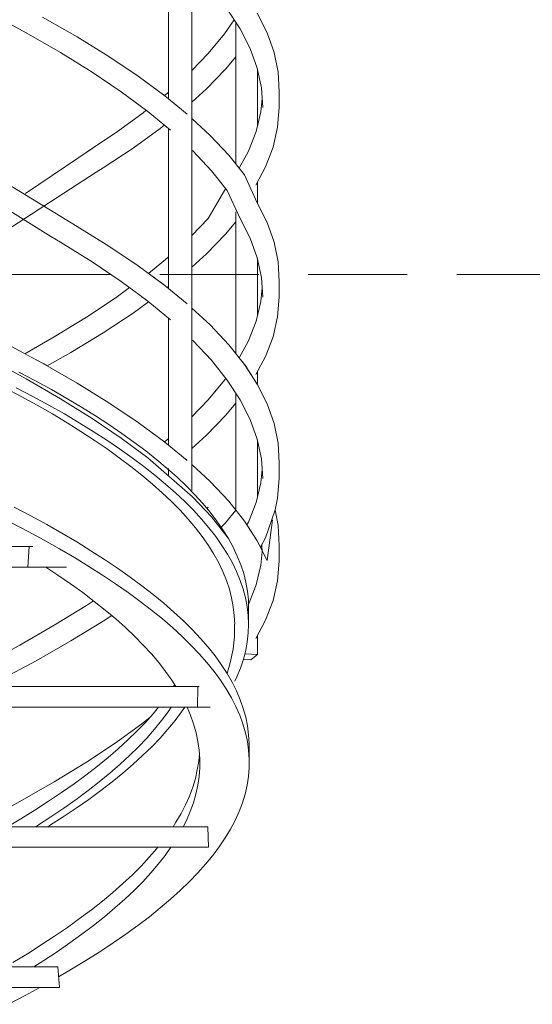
# Model space of a CAD drawing. Header units: millimetres. Extents: x 16408 to 141596, y -21057 to 26364.
# Tile 53 of 115: x 31747 to 32368, y 791 to 1985. Entities that reach past the tile are written whole.
import ezdxf

# ---------------------------------------------------------------- set-up
doc = ezdxf.new("R2010")
doc.units = ezdxf.units.MM
doc.header["$MEASUREMENT"] = 0
doc.linetypes.add('Przerywana gęsta', pattern=[180, 120, -60])
doc.linetypes.add('Wipeout_Contour', pattern=[1000, 0, -1000])
doc.layers.add('0_Nr_pióra__103', color=7, linetype='Continuous', lineweight=5)
doc.layers.add('inw_ściany zewnętrzne_Nr_pióra__61', color=7, linetype='Continuous', lineweight=13, true_color=0x6a6a6a)

msp = doc.modelspace()

# ---------------------------------------------------------------- linework, layer by layer
at = {"layer": '0_Nr_pióra__103', "color": 7, "linetype": 'Continuous', "lineweight": 5}
for p, q in [((31927.1, 1889.2), (31927.1, 2073.1)), ((32013.7, 1974.3), (31998.1, 1998.2)), ((31754.5, 1969.5), (31710.4, 1993.5)), ((31816, 1964.6), (31774.3, 1988.5)), ((31994.9, 1968.1), (32006.6, 1985.3)), ((32046.6, 1969.4), (32034.6, 1993.3)), ((32008.5, 1810.5), (32008.5, 1982.4)), ((32025.9, 1950.4), (32013.7, 1974.3)), ((31795.8, 1945.6), (31754.5, 1969.5)), ((31854.6, 1940.7), (31816, 1964.6)), ((31975.2, 1944.2), (31994.9, 1968.1)), ((32055.1, 1945.5), (32046.6, 1969.4)), ((32034.6, 1926.5), (32025.9, 1950.4)), ((31834.2, 1921.7), (31795.8, 1945.6)), ((31890.2, 1916.8), (31854.6, 1940.7)), ((31955.4, 1923.6), (31975.2, 1944.2)), ((31996.2, 1925.2), (32008.5, 1940.2)), ((32060, 1921.6), (32055.1, 1945.5)), ((31973.1, 1901.3), (31996.2, 1925.2)), ((32039.7, 1902.6), (32034.6, 1926.5)), ((32034.8, 1856.1), (32034.8, 1925.5)), ((31869.6, 1897.8), (31834.2, 1921.7)), ((31922.6, 1892.9), (31890.2, 1916.8)), ((32061.3, 1897.7), (32060, 1921.6)), ((31955.4, 1885.3), (31973.1, 1901.3)), ((32041.3, 1878.7), (32039.7, 1902.6)), ((31901.8, 1873.9), (31869.6, 1897.8)), ((31922, 1893.3), (31925.8, 1896.3)), ((31949.5, 1870.8), (31922.6, 1892.9)), ((31925.8, 1896.3), (31927.1, 1897.5)), ((32039, 1873.7), (32040.5, 1889.9)), ((32061.3, 1878.7), (32061.3, 1897.7)), ((31896.2, 1872.4), (31899.8, 1875.4)), ((32059.3, 1854.8), (32061.3, 1878.7)), ((31863.3, 1848.5), (31896.2, 1872.4)), ((31929.4, 1851.2), (31901.8, 1873.9)), ((31977.6, 1845), (31955.4, 1865.6)), ((32033.2, 1849.8), (32039, 1873.7)), ((31883.9, 1829.5), (31916.9, 1853.5)), ((31916.9, 1853.5), (31921.8, 1857.4)), ((32053.8, 1830.8), (32059.3, 1854.8)), ((31827.4, 1824.6), (31863.3, 1848.5)), ((32000, 1821.1), (31977.6, 1845)), ((32023.9, 1825.9), (32033.2, 1849.8)), ((31753.5, 1774.4), (31834.3, 1829.2)), ((31847.8, 1805.6), (31883.9, 1829.5)), ((32044.7, 1806.9), (32053.8, 1830.8)), ((31816, 1734.6), (31682.5, 1816.4)), ((31956.6, 1826.1), (31955.4, 1827.2)), ((31979.1, 1802.2), (31956.6, 1826.1)), ((32019, 1797.2), (32000, 1821.1)), ((32012.8, 1805.1), (32023.9, 1825.9)), ((31839.4, 1800.5), (31847.8, 1805.6)), ((32032.9, 1784.8), (32044.7, 1806.9)), ((31784.4, 1722.3), (31663.5, 1797.4)), ((31721.4, 1723.9), (31839.4, 1800.5)), ((31998.1, 1778.2), (31979.1, 1802.2)), ((32034.6, 1763.3), (32019, 1797.2)), ((31994.9, 1778.1), (31996.4, 1780.4)), ((32034.8, 1763), (32034.8, 1788.2)), ((31975.2, 1744.2), (31994.9, 1778.1)), ((32013.7, 1744.3), (31998.1, 1778.2)), ((32046.6, 1739.4), (32034.6, 1763.3)), ((31765.6, 1547.2), (31745.5, 1557.9)), ((31795.8, 1525.6), (31754.5, 1549.5)), ((31785.1, 1536.6), (31765.6, 1547.2)), ((31854.6, 1520.7), (31816, 1544.6)), ((31975.2, 1524.2), (31994.9, 1548.1)), ((31994.9, 1548.1), (31996.4, 1550.4)), ((32013.7, 1524.3), (31998.1, 1548.2)), ((32046.6, 1519.4), (32034.6, 1543.3)), ((31748.4, 1528.3), (31728.4, 1538.9)), ((31762.4, 1528.3), (31742.2, 1538.9)), ((31803.8, 1526), (31785.1, 1536.6)), ((32008.5, 1390.5), (32008.5, 1532.4)), ((31767.7, 1517.7), (31748.4, 1528.3)), ((31782, 1517.7), (31762.4, 1528.3)), ((31786.3, 1507.1), (31767.7, 1517.7)), ((31800.8, 1507.1), (31782, 1517.7)), ((31834.2, 1501.7), (31795.8, 1525.6)), ((31821.5, 1515.4), (31803.8, 1526)), ((31890.2, 1496.8), (31854.6, 1520.7)), ((31955.4, 1503.6), (31975.2, 1524.2)), ((31996.2, 1505.2), (32008.5, 1520.2)), ((32025.9, 1500.4), (32013.7, 1524.3)), ((32055.1, 1495.5), (32046.6, 1519.4)), ((31803.9, 1496.4), (31786.3, 1507.1)), ((31818.5, 1496.4), (31800.8, 1507.1)), ((31838.4, 1504.7), (31821.5, 1515.4)), ((31973.1, 1481.3), (31996.2, 1505.2)), ((31820.8, 1485.8), (31803.9, 1496.4)), ((31835.6, 1485.8), (31818.5, 1496.4)), ((31869.6, 1477.8), (31834.2, 1501.7)), ((31854.7, 1494.1), (31838.4, 1504.7)), ((31870.3, 1483.5), (31854.7, 1494.1)), ((31922.6, 1472.9), (31890.2, 1496.8)), ((32034.6, 1476.5), (32025.9, 1500.4)), ((32060, 1471.6), (32055.1, 1495.5)), ((31837, 1475.2), (31820.8, 1485.8)), ((31852, 1475.2), (31835.6, 1485.8)), ((31885.1, 1472.9), (31870.3, 1483.5)), ((31955.4, 1465.3), (31973.1, 1481.3)), ((31852.5, 1464.6), (31837, 1475.2)), ((31867.7, 1464.6), (31852, 1475.2)), ((31901.8, 1453.9), (31869.6, 1477.8)), ((31899.3, 1462.2), (31885.1, 1472.9)), ((31922, 1473.3), (31925.8, 1476.3)), ((31949.5, 1450.8), (31922.6, 1472.9)), ((31925.8, 1476.3), (31927.1, 1477.5)), ((32039.7, 1452.6), (32034.6, 1476.5)), ((32034.8, 1406.1), (32034.8, 1475.5)), ((32061.3, 1447.7), (32060, 1471.6)), ((31867.3, 1453.9), (31852.5, 1464.6)), ((31882.7, 1453.9), (31867.7, 1464.6)), ((31912.7, 1451.6), (31899.3, 1462.2)), ((31881.4, 1443.3), (31867.3, 1453.9)), ((31896.9, 1443.3), (31882.7, 1453.9)), ((31956.6, 1406.1), (31901.8, 1453.9)), ((31925.4, 1441), (31912.7, 1451.6)), ((31977.6, 1425), (31955.4, 1445.6)), ((32041.3, 1428.7), (32039.7, 1452.6)), ((32061.3, 1428.7), (32061.3, 1447.7)), ((31894.8, 1432.7), (31881.4, 1443.3)), ((31910.5, 1432.7), (31896.9, 1443.3)), ((31937.3, 1430.4), (31925.4, 1441)), ((31927.1, 1441), (31927.1, 1433.1)), ((32039, 1423.7), (32040.5, 1439.9)), ((31907.5, 1422.1), (31894.8, 1432.7)), ((31919.4, 1411.4), (31907.5, 1422.1)), ((31923.3, 1422.1), (31910.5, 1432.7)), ((31935.3, 1411.4), (31923.3, 1422.1)), ((31948.5, 1419.7), (31937.3, 1430.4)), ((32000, 1401.1), (31977.6, 1425)), ((32033.2, 1399.8), (32039, 1423.7)), ((32059.3, 1404.8), (32061.3, 1428.7)), ((31930.6, 1400.8), (31919.4, 1411.4)), ((31946.6, 1400.8), (31935.3, 1411.4)), ((31958.9, 1409.1), (31948.5, 1419.7)), ((31941, 1390.2), (31930.6, 1400.8)), ((31957.2, 1390.2), (31946.6, 1400.8)), ((31956.6, 1406.1), (31954.9, 1407.6)), ((31979.1, 1382.2), (31956.6, 1406.1)), ((31968.6, 1398.5), (31958.9, 1409.1)), ((31977.5, 1387.9), (31968.6, 1398.5)), ((32019, 1377.2), (32000, 1401.1)), ((32023.9, 1375.9), (32033.2, 1399.8)), ((32056.1, 1390.6), (32059.3, 1404.8)), ((31759.9, 1383.4), (31739.6, 1394)), ((31950.7, 1379.6), (31941, 1390.2)), ((31967, 1379.6), (31957.2, 1390.2)), ((31973.6, 1392.5), (31975.2, 1394.2)), ((31985.6, 1377.2), (31977.5, 1387.9)), ((31996.2, 1375.2), (32008.5, 1390.2)), ((32044.7, 1356.9), (32056.1, 1390.6)), ((32060, 1371.6), (32056.1, 1390.6)), ((31756.8, 1364.4), (31736.4, 1375.1)), ((31779.4, 1372.9), (31759.9, 1383.4)), ((31959.7, 1368.9), (31950.7, 1379.6)), ((31976, 1368.9), (31967, 1379.6)), ((31998.1, 1358.2), (31979.1, 1382.2)), ((31993, 1366.6), (31985.6, 1377.2)), ((31990.9, 1369.7), (31996.2, 1375.2)), ((32034.6, 1353.3), (32019, 1377.2)), ((32022.1, 1372.5), (32023.9, 1375.9)), ((32052.9, 1378.5), (32046.6, 1329.4)), ((31776.3, 1354), (31756.8, 1364.4)), ((31797.7, 1362.4), (31779.4, 1372.9)), ((31815.7, 1351.8), (31797.7, 1362.4)), ((31967.8, 1358.3), (31959.7, 1368.9)), ((31984.3, 1358.3), (31976, 1368.9)), ((31999.6, 1356), (31993, 1366.6)), ((32061.3, 1347.7), (32060, 1371.6)), ((31794.8, 1343.5), (31776.3, 1354)), ((31832.9, 1341.1), (31815.7, 1351.8)), ((31975.3, 1347.7), (31967.8, 1358.3)), ((31991.8, 1347.7), (31984.3, 1358.3)), ((31999.6, 1356), (31998.1, 1358.2)), ((32005.4, 1345.4), (31999.6, 1356)), ((32046.6, 1329.4), (32034.6, 1353.3)), ((32038.6, 1345.4), (32044.7, 1356.9)), ((31200.8, 1346.4), (31758, 1346.4)), ((31758, 1346.4), (31756.3, 1321.4)), ((31758, 1346.4), (31762.6, 1346.4)), ((31812.8, 1332.9), (31794.8, 1343.5)), ((31849.4, 1330.5), (31832.9, 1341.1)), ((31981.9, 1337.1), (31975.3, 1347.7)), ((31998.5, 1337.1), (31991.8, 1347.7)), ((32010.4, 1334.7), (32005.4, 1345.4)), ((32039, 1323.7), (32040.5, 1339.9)), ((32040.5, 1339.9), (32040, 1348.1)), ((32061.3, 1328.7), (32061.3, 1347.7)), ((31830.2, 1322.2), (31812.8, 1332.9)), ((31865.3, 1319.9), (31849.4, 1330.5)), ((31987.8, 1326.4), (31981.9, 1337.1)), ((31992.9, 1315.8), (31987.8, 1326.4)), ((32004.5, 1326.4), (31998.5, 1337.1)), ((32009.6, 1315.8), (32004.5, 1326.4)), ((32014.7, 1324.1), (32010.4, 1334.7)), ((32059.3, 1304.8), (32061.3, 1328.7)), ((31756.3, 1321.4), (31199, 1321.4)), ((31756.3, 1321.4), (31803.3, 1321.4)), ((31792.9, 1311.6), (31778.1, 1321.4)), ((31846.8, 1311.6), (31830.2, 1322.2)), ((31880.4, 1309.3), (31865.3, 1319.9)), ((31997.2, 1305.2), (31992.9, 1315.8)), ((32014, 1305.2), (32009.6, 1315.8)), ((32018.1, 1313.5), (32014.7, 1324.1)), ((32033.2, 1299.8), (32039, 1323.7)), ((31808.3, 1301), (31792.9, 1311.6)), ((31862.8, 1301), (31846.8, 1311.6)), ((31894.8, 1298.6), (31880.4, 1309.3)), ((32000.8, 1294.6), (31997.2, 1305.2)), ((32017.6, 1294.6), (32014, 1305.2)), ((32020.8, 1302.9), (32018.1, 1313.5)), ((32022.7, 1292.2), (32020.8, 1302.9)), ((32053.8, 1280.8), (32059.3, 1304.8)), ((31823, 1290.4), (31808.3, 1301)), ((31837, 1279.7), (31823, 1290.4)), ((31878, 1290.4), (31862.8, 1301)), ((31892.6, 1279.7), (31878, 1290.4)), ((31908.5, 1288), (31894.8, 1298.6)), ((32003.5, 1283.9), (32000.8, 1294.6)), ((32020.4, 1283.9), (32017.6, 1294.6)), ((32023.8, 1281.6), (32022.7, 1292.2)), ((32023.9, 1275.9), (32033.2, 1299.8)), ((31827.4, 1274.6), (31836.1, 1280.4)), ((31850.3, 1269.1), (31837, 1279.7)), ((31906.4, 1269.1), (31892.6, 1279.7)), ((31921.4, 1277.4), (31908.5, 1288)), ((32005.5, 1273.3), (32003.5, 1283.9)), ((32022.4, 1273.3), (32020.4, 1283.9)), ((32024.1, 1271), (32023.8, 1281.6)), ((32044.7, 1256.9), (32053.8, 1280.8)), ((31788.5, 1250.7), (31827.4, 1274.6)), ((31862.9, 1258.5), (31850.3, 1269.1)), ((31919.5, 1258.5), (31906.4, 1269.1)), ((31933.6, 1266.8), (31921.4, 1277.4)), ((31945.1, 1256.1), (31933.6, 1266.8)), ((32006.7, 1262.7), (32005.5, 1273.3)), ((32023.6, 1262.7), (32022.4, 1273.3)), ((32024.1, 1252.1), (32024.1, 1271)), ((31808.6, 1231.7), (31847.8, 1255.6)), ((31847.8, 1255.6), (31858.1, 1262.5)), ((31874.8, 1247.9), (31862.9, 1258.5)), ((31931.8, 1247.9), (31919.5, 1258.5)), ((31955.8, 1245.5), (31945.1, 1256.1)), ((32007.2, 1252.1), (32006.7, 1262.7)), ((32024.1, 1252.1), (32023.6, 1262.7)), ((32032.9, 1234.8), (32044.7, 1256.9)), ((31746.7, 1226.8), (31788.5, 1250.7)), ((31886, 1237.2), (31874.8, 1247.9)), ((31943.4, 1237.2), (31931.8, 1247.9)), ((31965.8, 1234.9), (31955.8, 1245.5)), ((32023.7, 1241.4), (32024.1, 1252.1)), ((31766.4, 1207.8), (31808.6, 1231.7)), ((31896.4, 1226.6), (31886, 1237.2)), ((31954.2, 1226.6), (31943.4, 1237.2)), ((31974.9, 1224.3), (31965.8, 1234.9)), ((32020.6, 1220.2), (32022.5, 1230.8)), ((32022.5, 1230.8), (32023.7, 1241.4)), ((32034.8, 1215.2), (32034.8, 1238.2)), ((31702, 1202.9), (31746.7, 1226.8)), ((31906.2, 1216), (31896.4, 1226.6)), ((31964.3, 1216), (31954.2, 1226.6)), ((31983.4, 1213.6), (31974.9, 1224.3)), ((32017.9, 1209.6), (32020.6, 1220.2)), ((31721.4, 1183.9), (31766.4, 1207.8)), ((31915.2, 1205.4), (31906.2, 1216)), ((31973.6, 1205.4), (31964.3, 1216)), ((31991, 1203), (31983.4, 1213.6)), ((32014.3, 1198.9), (32017.9, 1209.6)), ((32026.9, 1208.7), (32017.8, 1209.3)), ((32019.6, 1216.3), (32034.8, 1215.2)), ((32034.8, 1215.2), (32026.9, 1208.7)), ((31923.4, 1194.7), (31915.2, 1205.4)), ((31930.9, 1184.1), (31923.4, 1194.7)), ((31982.2, 1194.7), (31973.6, 1205.4)), ((31990, 1184.1), (31982.2, 1194.7)), ((31997.9, 1192.4), (31991, 1203)), ((32010, 1188.3), (32014.3, 1198.9)), ((31935.8, 1176.4), (31930.9, 1184.1)), ((31997, 1173.5), (31990, 1184.1)), ((32004, 1181.8), (31997.9, 1192.4)), ((32007.5, 1183), (32010, 1188.3)), ((31321.8, 1176.4), (31962.7, 1176.4)), ((31933.1, 1176.4), (31934.4, 1178.6)), ((31962.7, 1176.4), (31962.1, 1151.4)), ((31962.7, 1176.4), (31964.2, 1176.4)), ((32003.2, 1162.9), (31997, 1173.5)), ((32009.3, 1171.1), (32004, 1181.8)), ((32013.9, 1160.5), (32009.3, 1171.1)), ((32008.7, 1152.2), (32003.2, 1162.9)), ((32017.6, 1149.9), (32013.9, 1160.5)), ((31962.1, 1151.4), (31321.2, 1151.4)), ((31908.4, 1143.5), (31914.9, 1151.4)), ((31926.5, 1145.8), (31930.3, 1151.4)), ((31942.9, 1145.8), (31946.8, 1151.4)), ((31953.6, 1141.6), (31949.4, 1151.4)), ((31962.1, 1151.4), (31977.6, 1151.4)), ((32013.3, 1141.6), (32008.7, 1152.2)), ((32020.6, 1139.3), (32017.6, 1149.9)), ((31896.2, 1132.4), (31904.6, 1139.3)), ((31898.9, 1132.9), (31908.4, 1143.5)), ((31910, 1124.6), (31918.6, 1135.2)), ((31918.6, 1135.2), (31926.5, 1145.8)), ((31926.2, 1124.6), (31935, 1135.2)), ((31935, 1135.2), (31942.9, 1145.8)), ((31957.3, 1131), (31953.6, 1141.6)), ((32017.2, 1131), (32013.3, 1141.6)), ((32022.7, 1128.6), (32020.6, 1139.3)), ((31863.3, 1108.5), (31896.2, 1132.4)), ((31888.7, 1122.2), (31898.9, 1132.9)), ((31900.6, 1113.9), (31910, 1124.6)), ((31916.8, 1113.9), (31926.2, 1124.6)), ((31960.4, 1120.4), (31957.3, 1131)), ((32020.3, 1120.4), (32017.2, 1131)), ((32024.1, 1118), (32022.7, 1128.6)), ((31866.1, 1101), (31877.7, 1111.6)), ((31877.7, 1111.6), (31888.7, 1122.2)), ((31890.5, 1103.3), (31900.6, 1113.9)), ((31906.6, 1103.3), (31916.8, 1113.9)), ((31962.6, 1109.7), (31960.4, 1120.4)), ((32022.6, 1109.7), (32020.3, 1120.4)), ((32024.7, 1107.4), (32024.1, 1118)), ((31827.4, 1084.6), (31863.3, 1108.5)), ((31853.7, 1090.4), (31866.1, 1101)), ((31879.7, 1092.7), (31890.5, 1103.3)), ((31895.6, 1092.7), (31906.6, 1103.3)), ((31964.1, 1099.1), (31962.6, 1109.7)), ((31964.8, 1088.5), (31964.1, 1099.1)), ((32024.1, 1099.1), (32022.6, 1109.7)), ((32024.8, 1088.5), (32024.1, 1099.1)), ((32024.8, 1088.5), (32024.7, 1107.4)), ((31840.7, 1079.7), (31853.7, 1090.4)), ((31868.2, 1082.1), (31879.7, 1092.7)), ((31884, 1082.1), (31895.6, 1092.7)), ((31963.6, 1086.1), (31964.4, 1095)), ((31964.8, 1077.9), (31964.8, 1088.5)), ((32024.8, 1077.9), (32024.8, 1088.5)), ((31788.5, 1060.7), (31827.4, 1084.6)), ((31826.9, 1069.1), (31840.7, 1079.7)), ((31856, 1071.4), (31868.2, 1082.1)), ((31871.6, 1071.4), (31884, 1082.1)), ((31959.5, 1064.9), (31961.9, 1075.5)), ((31961.9, 1075.5), (31963.6, 1086.1)), ((31964, 1067.2), (31964.8, 1077.9)), ((32023.9, 1067.2), (32024.8, 1077.9)), ((31812.4, 1058.5), (31826.9, 1069.1)), ((31843, 1060.8), (31856, 1071.4)), ((31858.5, 1060.8), (31871.6, 1071.4)), ((31956.3, 1054.3), (31959.5, 1064.9)), ((31962.5, 1056.6), (31964, 1067.2)), ((32022.2, 1056.6), (32023.9, 1067.2)), ((31746.7, 1036.8), (31788.5, 1060.7)), ((31797.3, 1047.9), (31812.4, 1058.5)), ((31829.4, 1050.2), (31843, 1060.8)), ((31844.7, 1050.2), (31858.5, 1060.8)), ((31952.3, 1043.6), (31956.3, 1054.3)), ((31960.2, 1046), (31962.5, 1056.6)), ((32019.8, 1046), (32022.2, 1056.6)), ((31781.5, 1037.2), (31797.3, 1047.9)), ((31800, 1028.9), (31815, 1039.6)), ((31815, 1039.6), (31829.4, 1050.2)), ((31815, 1028.9), (31830.2, 1039.6)), ((31830.2, 1039.6), (31844.7, 1050.2)), ((31947.6, 1033), (31952.3, 1043.6)), ((31957.1, 1035.4), (31960.2, 1046)), ((32016.5, 1035.4), (32019.8, 1046)), ((31702, 1012.9), (31746.7, 1036.8)), ((31765, 1026.6), (31781.5, 1037.2)), ((31784.3, 1018.3), (31800, 1028.9)), ((31799.1, 1018.3), (31815, 1028.9)), ((31942.1, 1022.4), (31947.6, 1033)), ((31953.3, 1024.7), (31957.1, 1035.4)), ((32012.5, 1024.7), (32016.5, 1035.4)), ((31731.9, 1006.4), (31747.9, 1016)), ((31747.9, 1016), (31765, 1026.6)), ((31768, 1007.7), (31784.3, 1018.3)), ((31782.6, 1007.7), (31799.1, 1018.3)), ((31935.9, 1011.8), (31942.1, 1022.4)), ((31948.7, 1014.1), (31953.3, 1024.7)), ((32007.7, 1014.1), (32012.5, 1024.7)), ((31334.2, 1006.4), (31974.8, 1006.4)), ((31765.9, 1006.4), (31768, 1007.7)), ((31780.5, 1006.4), (31782.6, 1007.7)), ((31932.4, 1006.4), (31935.9, 1011.8)), ((31944.8, 1006.4), (31948.7, 1014.1)), ((31974.8, 1006.4), (31975.5, 981.4)), ((31995.7, 992.9), (32002.1, 1003.5)), ((32002.1, 1003.5), (32007.7, 1014.1)), ((31988.5, 982.2), (31995.7, 992.9)), ((31975.5, 981.4), (31334.8, 981.4)), ((31903.6, 969.3), (31912.8, 979.9)), ((31912.8, 979.9), (31914, 981.4)), ((31922.8, 971.6), (31929.9, 981.4)), ((31980.6, 971.6), (31988.5, 982.2)), ((31893.7, 958.6), (31903.6, 969.3)), ((31914.5, 961), (31922.8, 971.6)), ((31971.9, 961), (31980.6, 971.6)), ((31883.1, 948), (31893.7, 958.6)), ((31905.5, 950.4), (31914.5, 961)), ((31962.4, 950.4), (31971.9, 961)), ((31871.7, 937.4), (31883.1, 948)), ((31895.7, 939.7), (31905.5, 950.4)), ((31952.2, 939.7), (31962.4, 950.4)), ((31859.6, 926.8), (31871.7, 937.4)), ((31885.2, 929.1), (31895.7, 939.7)), ((31941.2, 929.1), (31952.2, 939.7)), ((31846.9, 916.1), (31859.6, 926.8)), ((31873.9, 918.5), (31885.2, 929.1)), ((31929.5, 918.5), (31941.2, 929.1)), ((31833.4, 905.5), (31846.9, 916.1)), ((31849.3, 897.2), (31862, 907.9)), ((31862, 907.9), (31873.9, 918.5)), ((31903.8, 897.2), (31917, 907.9)), ((31917, 907.9), (31929.5, 918.5)), ((31819.2, 894.9), (31833.4, 905.5)), ((31836, 886.6), (31849.3, 897.2)), ((31889.9, 886.6), (31903.8, 897.2)), ((31788.8, 873.6), (31804.4, 884.3)), ((31804.4, 884.3), (31819.2, 894.9)), ((31821.9, 876), (31836, 886.6)), ((31875.2, 876), (31889.9, 886.6)), ((31772.6, 863), (31788.8, 873.6)), ((31807.2, 865.4), (31821.9, 876)), ((31859.8, 865.4), (31875.2, 876)), ((31755.8, 852.4), (31772.6, 863)), ((31791.8, 854.7), (31807.2, 865.4)), ((31843.7, 854.7), (31859.8, 865.4)), ((31738.2, 841.8), (31755.8, 852.4)), ((31775.7, 844.1), (31791.8, 854.7)), ((31826.9, 844.1), (31843.7, 854.7)), ((31236.2, 836.4), (31792.8, 836.4)), ((31763.6, 836.4), (31775.7, 844.1)), ((31792.8, 836.4), (31794.6, 811.4)), ((31809.5, 833.5), (31826.9, 844.1)), ((31793.7, 824.2), (31809.5, 833.5)), ((31794.6, 811.4), (31238, 811.4)), ((31732.8, 791), (31753, 801.6)), ((31753, 801.6), (31771, 811.4))]:
    msp.add_line(p, q, dxfattribs=at)
msp.add_arc((31837.4, 1247.8), 169.8, 340.9382, 1.4303, dxfattribs=at)

# ---------------------------------------------------------------- wipeouts: each hides what was drawn before it
at = {"color": 254, "linetype": 'Wipeout_Contour', "lineweight": 0, "ltscale": 96018.768447}
msp.add_wipeout([(31955.4, 1691.8), (31955.4, 1685.3), (31973.1, 1701.3)], dxfattribs=at)
at = {"color": 254, "linetype": 'Wipeout_Contour', "lineweight": 0, "ltscale": 95971.829122}
msp.add_wipeout([(31949.3, 1620), (31949.4, 1619.8), (31949.7, 1619.6)], dxfattribs=at)
at = {"color": 254, "linetype": 'Wipeout_Contour', "lineweight": 0, "ltscale": 96070.059752}
msp.add_wipeout([(31998.2, 1572.2), (31975.5, 1596.1), (31979.1, 1572.2)], dxfattribs=at)
at = {"color": 254, "linetype": 'Wipeout_Contour', "lineweight": 0, "ltscale": 95480.502697}
msp.add_wipeout([(31808.6, 1581.7), (31775.3, 1568), (31779.8, 1565.4)], dxfattribs=at)
at = {"color": 254, "linetype": 'Wipeout_Contour', "lineweight": 0, "ltscale": 128280.162868}
msp.add_wipeout([(32044.7, 1576.9), (32023.1, 1561), (32026.9, 1555.2), (32032.9, 1554.8)], dxfattribs=at)

# ---------------------------------------------------------------- next in the draw order: wipeouts: each hides what was drawn before it
at = {"color": 254, "linetype": 'Wipeout_Contour', "lineweight": 0, "ltscale": 96019.648034}
msp.add_wipeout([(31955.4, 1701.3), (31955.4, 1691.8), (31973.1, 1701.3)], dxfattribs=at)
at = {"color": 254, "linetype": 'Wipeout_Contour', "lineweight": 0, "ltscale": 95970.415527}
msp.add_wipeout([(31949.4, 1619.8), (31949.3, 1620), (31948.9, 1620)], dxfattribs=at)
at = {"color": 254, "linetype": 'Wipeout_Contour', "lineweight": 0, "ltscale": 96029.064819}
msp.add_wipeout([(31975.5, 1596.1), (31956.6, 1596.1), (31979.1, 1572.2)], dxfattribs=at)
at = {"color": 254, "linetype": 'Wipeout_Contour', "lineweight": 0, "ltscale": 159117.420917}
msp.add_wipeout([(31771.6, 1570), (31774.3, 1568.5), (31775.3, 1568), (31808.6, 1581.7), (31792.1, 1581.7)], dxfattribs=at)
at = {"color": 254, "linetype": 'Wipeout_Contour', "lineweight": 0, "ltscale": 128266.728883}
msp.add_wipeout([(32024.9, 1576.9), (32019.5, 1566.6), (32023.1, 1561), (32044.7, 1576.9)], dxfattribs=at)

# ---------------------------------------------------------------- next in the draw order: linework, layer by layer
at = {"layer": '0_Nr_pióra__103', "color": 7, "linetype": 'Continuous', "lineweight": 5}
msp.add_line((32034.8, 1543), (32034.8, 1558.2), dxfattribs=at)

# ---------------------------------------------------------------- next in the draw order: wipeouts: each hides what was drawn before it
at = {"color": 254, "linetype": 'Wipeout_Contour', "lineweight": 0, "ltscale": 128062.834344}
msp.add_wipeout([(31996.2, 1725.2), (31955.4, 1701.9), (31955.4, 1701.3), (31973.1, 1701.3)], dxfattribs=at)
at = {"color": 254, "linetype": 'Wipeout_Contour', "lineweight": 0, "ltscale": 96094.276763}
msp.add_wipeout([(31977.6, 1615), (31998.2, 1572.2), (32000, 1591.1)], dxfattribs=at)
at = {"color": 254, "linetype": 'Wipeout_Contour', "lineweight": 0, "ltscale": 95437.977946}
msp.add_wipeout([(31792.1, 1581.7), (31756.9, 1577.9), (31771.6, 1570)], dxfattribs=at)
at = {"color": 254, "linetype": 'Wipeout_Contour', "lineweight": 0, "ltscale": 128231.877629}
msp.add_wipeout([(32024.9, 1576.9), (32014.3, 1573.1), (32019, 1567.2), (32019.5, 1566.6)], dxfattribs=at)

# ---------------------------------------------------------------- next in the draw order: linework, layer by layer
at = {"layer": '0_Nr_pióra__103', "color": 7, "linetype": 'Continuous', "lineweight": 5}
msp.add_line((31816, 1544.6), (31774.3, 1568.5), dxfattribs=at)

# ---------------------------------------------------------------- next in the draw order: wipeouts: each hides what was drawn before it
at = {"color": 254, "linetype": 'Wipeout_Contour', "lineweight": 0, "ltscale": 128068.097408}
msp.add_wipeout([(31977.1, 1725.2), (31955.4, 1702.4), (31955.4, 1701.9), (31996.2, 1725.2)], dxfattribs=at)
at = {"color": 254, "linetype": 'Wipeout_Contour', "lineweight": 0, "ltscale": 96070.809323}
msp.add_wipeout([(31998.2, 1572.2), (31977.6, 1615), (31975.5, 1596.1)], dxfattribs=at)
at = {"color": 254, "linetype": 'Wipeout_Contour', "lineweight": 0, "ltscale": 127248.140331}
msp.add_wipeout([(31788.5, 1600.7), (31752.6, 1580.2), (31756.9, 1577.9), (31792.1, 1581.7)], dxfattribs=at)
at = {"color": 254, "linetype": 'Wipeout_Contour', "lineweight": 0, "ltscale": 128231.781515}
msp.add_wipeout([(32023.9, 1595.9), (32012.8, 1575.1), (32014.3, 1573.1), (32024.9, 1576.9)], dxfattribs=at)

# ---------------------------------------------------------------- next in the draw order: linework, layer by layer
at = {"layer": '0_Nr_pióra__103', "color": 7, "linetype": 'Continuous', "lineweight": 5}
for p, q in [((32008.5, 1580.5), (32008.5, 1752.4)), ((31996.2, 1725.2), (32008.5, 1740.2)), ((31774.3, 1568.5), (31729.8, 1592.4)), ((31754.5, 1549.5), (31710.4, 1573.5)), ((31998.1, 1548.2), (31979.1, 1572.2)), ((32034.6, 1543.3), (32019, 1567.2))]:
    msp.add_line(p, q, dxfattribs=at)

# ---------------------------------------------------------------- next in the draw order: wipeouts: each hides what was drawn before it
at = {"color": 254, "linetype": 'Wipeout_Contour', "lineweight": 0, "ltscale": 96026.494965}
msp.add_wipeout([(31955.4, 1720.9), (31955.4, 1702.4), (31977.1, 1725.2)], dxfattribs=at)
at = {"color": 254, "linetype": 'Wipeout_Contour', "lineweight": 0, "ltscale": 128004.163407}
msp.add_wipeout([(31955.4, 1614.4), (31955.4, 1600.1), (31956.6, 1596.1), (31975.5, 1596.1)], dxfattribs=at)
at = {"color": 254, "linetype": 'Wipeout_Contour', "lineweight": 0, "ltscale": 95567.7212}
msp.add_wipeout([(31792.1, 1581.7), (31808.6, 1581.7), (31847.8, 1605.6)], dxfattribs=at)
at = {"color": 254, "linetype": 'Wipeout_Contour', "lineweight": 0, "ltscale": 96240.68094}
msp.add_wipeout([(32024.9, 1576.9), (32044.7, 1576.9), (32053.8, 1600.8)], dxfattribs=at)

# ---------------------------------------------------------------- next in the draw order: linework, layer by layer
at = {"layer": '0_Nr_pióra__103', "color": 7, "linetype": 'Continuous', "lineweight": 5}
for p, q in [((31955.4, 1723.6), (31975.2, 1744.2)), ((31973.1, 1701.3), (31996.2, 1725.2)), ((31955.4, 1685.3), (31973.1, 1701.3))]:
    msp.add_line(p, q, dxfattribs=at)

# ---------------------------------------------------------------- next in the draw order: wipeouts: each hides what was drawn before it
at = {"color": 254, "linetype": 'Wipeout_Contour', "lineweight": 0, "ltscale": 95590.679824}
msp.add_wipeout([(31792.1, 1581.7), (31847.8, 1605.6), (31830.7, 1605.6)], dxfattribs=at)
at = {"color": 254, "linetype": 'Wipeout_Contour', "lineweight": 0, "ltscale": 96231.516454}
msp.add_wipeout([(32033.9, 1600.8), (32024.9, 1576.9), (32053.8, 1600.8)], dxfattribs=at)
at = {"color": 254, "linetype": 'Wipeout_Contour', "lineweight": 0, "ltscale": 95987.624748}
msp.add_wipeout([(31955.4, 1600.1), (31955.4, 1597.2), (31956.6, 1596.1)], dxfattribs=at)

# ---------------------------------------------------------------- next in the draw order: wipeouts: each hides what was drawn before it
at = {"color": 254, "linetype": 'Wipeout_Contour', "lineweight": 0, "ltscale": 128027.973713}
msp.add_wipeout([(31977.6, 1615), (31955.4, 1635.6), (31955.4, 1632.4), (31975.5, 1596.1)], dxfattribs=at)
at = {"color": 254, "linetype": 'Wipeout_Contour', "lineweight": 0, "ltscale": 95531.824821}
msp.add_wipeout([(31788.5, 1600.7), (31792.1, 1581.7), (31830.7, 1605.6)], dxfattribs=at)
at = {"color": 254, "linetype": 'Wipeout_Contour', "lineweight": 0, "ltscale": 96201.663528}
msp.add_wipeout([(32033.9, 1600.8), (32023.9, 1595.9), (32024.9, 1576.9)], dxfattribs=at)

# ---------------------------------------------------------------- next in the draw order: linework, layer by layer
at = {"layer": '0_Nr_pióra__103', "color": 7, "linetype": 'Continuous', "lineweight": 5}
for p, q in [((31779.8, 1565.4), (31808.6, 1581.7)), ((32032.9, 1554.8), (32044.7, 1576.9))]:
    msp.add_line(p, q, dxfattribs=at)

# ---------------------------------------------------------------- next in the draw order: wipeouts: each hides what was drawn before it
at = {"color": 254, "linetype": 'Wipeout_Contour', "lineweight": 0, "ltscale": 95568.436451}
msp.add_wipeout([(31788.5, 1600.7), (31830.7, 1605.6), (31827.4, 1624.6)], dxfattribs=at)
at = {"color": 254, "linetype": 'Wipeout_Contour', "lineweight": 0, "ltscale": 95971.606015}
msp.add_wipeout([(31949.7, 1623.2), (31949.3, 1620), (31949.7, 1619.6)], dxfattribs=at)
at = {"color": 254, "linetype": 'Wipeout_Contour', "lineweight": 0, "ltscale": 96211.259201}
msp.add_wipeout([(32033.2, 1619.8), (32023.9, 1595.9), (32033.9, 1600.8)], dxfattribs=at)

# ---------------------------------------------------------------- next in the draw order: linework, layer by layer
at = {"layer": '0_Nr_pióra__103', "color": 7, "linetype": 'Continuous', "lineweight": 5}
for p, q in [((31752.6, 1580.2), (31788.5, 1600.7)), ((32019, 1567.2), (32000, 1591.1)), ((32012.8, 1575.1), (32023.9, 1595.9))]:
    msp.add_line(p, q, dxfattribs=at)

# ---------------------------------------------------------------- next in the draw order: wipeouts: each hides what was drawn before it
at = {"color": 254, "linetype": 'Wipeout_Contour', "lineweight": 0, "ltscale": 159895.738833}
msp.add_wipeout([(31949.3, 1620), (31919.9, 1643.9), (31930.2, 1621.3), (31941.3, 1623.3), (31948.9, 1620)], dxfattribs=at)
at = {"color": 254, "linetype": 'Wipeout_Contour', "lineweight": 0, "ltscale": 95685.151093}
msp.add_wipeout([(31883.9, 1629.5), (31830.7, 1605.6), (31847.8, 1605.6)], dxfattribs=at)
at = {"color": 254, "linetype": 'Wipeout_Contour', "lineweight": 0, "ltscale": 128005.737622}
msp.add_wipeout([(31955.4, 1617.2), (31955.4, 1614.4), (31975.5, 1596.1), (31955.4, 1632.4)], dxfattribs=at)
at = {"color": 254, "linetype": 'Wipeout_Contour', "lineweight": 0, "ltscale": 96267.770451}
msp.add_wipeout([(32033.9, 1600.8), (32053.8, 1600.8), (32059.3, 1624.8)], dxfattribs=at)

# ---------------------------------------------------------------- next in the draw order: linework, layer by layer
at = {"layer": '0_Nr_pióra__103', "color": 7, "linetype": 'Continuous', "lineweight": 5}
for p, q in [((32000, 1591.1), (31977.6, 1615)), ((31956.6, 1596.1), (31955.4, 1597.2)), ((31979.1, 1572.2), (31956.6, 1596.1))]:
    msp.add_line(p, q, dxfattribs=at)

# ---------------------------------------------------------------- next in the draw order: wipeouts: each hides what was drawn before it
at = {"color": 254, "linetype": 'Wipeout_Contour', "lineweight": 0, "ltscale": 127847.564315}
msp.add_wipeout([(31919.9, 1643.9), (31901.8, 1643.9), (31929.4, 1621.2), (31930.2, 1621.3)], dxfattribs=at)
at = {"color": 254, "linetype": 'Wipeout_Contour', "lineweight": 0, "ltscale": 95704.619571}
msp.add_wipeout([(31866.4, 1629.5), (31830.7, 1605.6), (31883.9, 1629.5)], dxfattribs=at)
at = {"color": 254, "linetype": 'Wipeout_Contour', "lineweight": 0, "ltscale": 96255.176584}
msp.add_wipeout([(32039.4, 1624.8), (32033.9, 1600.8), (32059.3, 1624.8)], dxfattribs=at)

# ---------------------------------------------------------------- next in the draw order: wipeouts: each hides what was drawn before it
at = {"color": 254, "linetype": 'Wipeout_Contour', "lineweight": 0, "ltscale": 127937.774678}
msp.add_wipeout([(31949.5, 1640.8), (31922.6, 1662.9), (31949.3, 1620), (31949.7, 1623.2)], dxfattribs=at)
at = {"color": 254, "linetype": 'Wipeout_Contour', "lineweight": 0, "ltscale": 95648.522347}
msp.add_wipeout([(31866.4, 1629.5), (31827.4, 1624.6), (31830.7, 1605.6)], dxfattribs=at)
at = {"color": 254, "linetype": 'Wipeout_Contour', "lineweight": 0, "ltscale": 96228.961608}
msp.add_wipeout([(32033.2, 1619.8), (32033.9, 1600.8), (32039.4, 1624.8)], dxfattribs=at)

# ---------------------------------------------------------------- next in the draw order: linework, layer by layer
at = {"layer": '0_Nr_pióra__103', "color": 7, "linetype": 'Continuous', "lineweight": 5}
for p, q in [((31955.4, 1414.4), (31955.4, 2486.1)), ((31977.6, 1615), (31955.4, 1635.6)), ((31808.6, 1581.7), (31847.8, 1605.6)), ((32044.7, 1576.9), (32053.8, 1600.8))]:
    msp.add_line(p, q, dxfattribs=at)

# ---------------------------------------------------------------- next in the draw order: wipeouts: each hides what was drawn before it
at = {"color": 254, "linetype": 'Wipeout_Contour', "lineweight": 0, "ltscale": 95918.830976}
msp.add_wipeout([(31919.9, 1643.9), (31949.3, 1620), (31922.6, 1662.9)], dxfattribs=at)
at = {"color": 254, "linetype": 'Wipeout_Contour', "lineweight": 0, "ltscale": 96235.384451}
msp.add_wipeout([(32039, 1643.7), (32033.2, 1619.8), (32039.4, 1624.8)], dxfattribs=at)

# ---------------------------------------------------------------- next in the draw order: linework, layer by layer
at = {"layer": '0_Nr_pióra__103', "color": 7, "linetype": 'Continuous', "lineweight": 5}
msp.add_line((31927.1, 1469.2), (31927.1, 1623.1), dxfattribs=at)

# ---------------------------------------------------------------- next in the draw order: wipeouts: each hides what was drawn before it
at = {"color": 254, "linetype": 'Wipeout_Contour', "lineweight": 0, "ltscale": 95837.130565}
msp.add_wipeout([(31901.8, 1643.9), (31919.9, 1643.9), (31887.2, 1667.8)], dxfattribs=at)
at = {"color": 254, "linetype": 'Wipeout_Contour', "lineweight": 0, "ltscale": 96284.225291}
msp.add_wipeout([(32039.4, 1624.8), (32059.3, 1624.8), (32061.3, 1648.7)], dxfattribs=at)

# ---------------------------------------------------------------- next in the draw order: wipeouts: each hides what was drawn before it
at = {"color": 254, "linetype": 'Wipeout_Contour', "lineweight": 0, "ltscale": 95788.065692}
msp.add_wipeout([(31901.8, 1643.9), (31887.2, 1667.8), (31869.6, 1667.8)], dxfattribs=at)
at = {"color": 254, "linetype": 'Wipeout_Contour', "lineweight": 0, "ltscale": 96268.299064}
msp.add_wipeout([(32039.4, 1624.8), (32061.3, 1648.7), (32041.3, 1648.7)], dxfattribs=at)

# ---------------------------------------------------------------- next in the draw order: linework, layer by layer
at = {"layer": '0_Nr_pióra__103', "color": 7, "linetype": 'Continuous', "lineweight": 5}
msp.add_line((32053.8, 1600.8), (32059.3, 1624.8), dxfattribs=at)

# ---------------------------------------------------------------- next in the draw order: wipeouts: each hides what was drawn before it
at = {"color": 254, "linetype": 'Wipeout_Contour', "lineweight": 0, "ltscale": 95862.391082}
msp.add_wipeout([(31919.9, 1643.9), (31922.6, 1662.9), (31890.2, 1686.8)], dxfattribs=at)
at = {"color": 254, "linetype": 'Wipeout_Contour', "lineweight": 0, "ltscale": 95682.415203}
msp.add_wipeout([(31863.3, 1648.5), (31827.4, 1624.6), (31866.4, 1629.5)], dxfattribs=at)
at = {"color": 254, "linetype": 'Wipeout_Contour', "lineweight": 0, "ltscale": 96245.722003}
msp.add_wipeout([(32039, 1643.7), (32039.4, 1624.8), (32041.3, 1648.7)], dxfattribs=at)

# ---------------------------------------------------------------- next in the draw order: linework, layer by layer
at = {"layer": '0_Nr_pióra__103', "color": 7, "linetype": 'Continuous', "lineweight": 5}
for p, q in [((31788.5, 1600.7), (31827.4, 1624.6)), ((32023.9, 1595.9), (32033.2, 1619.8))]:
    msp.add_line(p, q, dxfattribs=at)

# ---------------------------------------------------------------- next in the draw order: wipeouts: each hides what was drawn before it
at = {"color": 254, "linetype": 'Wipeout_Contour', "lineweight": 0, "ltscale": 95828.150826}
msp.add_wipeout([(31919.9, 1643.9), (31890.2, 1686.8), (31887.2, 1667.8)], dxfattribs=at)
at = {"color": 254, "linetype": 'Wipeout_Contour', "lineweight": 0, "ltscale": 96248.158251}
msp.add_wipeout([(32040.5, 1659.9), (32039, 1643.7), (32041.3, 1648.7)], dxfattribs=at)

# ---------------------------------------------------------------- next in the draw order: wipeouts: each hides what was drawn before it
at = {"color": 254, "linetype": 'Wipeout_Contour', "lineweight": 0, "ltscale": 95740.190209}
msp.add_wipeout([(31869.6, 1667.8), (31887.2, 1667.8), (31851.4, 1691.7)], dxfattribs=at)
at = {"color": 254, "linetype": 'Wipeout_Contour', "lineweight": 0, "ltscale": 96290.165575}
msp.add_wipeout([(32041.3, 1648.7), (32061.3, 1648.7), (32059.7, 1672.6)], dxfattribs=at)
at = {"color": 254, "linetype": 'Wipeout_Contour', "lineweight": 0, "ltscale": 159838.90069}
msp.add_wipeout([(31920.6, 1664.3), (31922.6, 1662.9), (31925.6, 1660.4), (31927.1, 1661.6), (31927.1, 1667.6)], dxfattribs=at)
at = {"color": 254, "linetype": 'Wipeout_Contour', "lineweight": 0, "ltscale": 159664.027249}
msp.add_wipeout([(31866.4, 1629.5), (31883.9, 1629.5), (31902.7, 1643.2), (31901.8, 1643.9), (31899.8, 1645.4)], dxfattribs=at)

# ---------------------------------------------------------------- next in the draw order: wipeouts: each hides what was drawn before it
at = {"color": 254, "linetype": 'Wipeout_Contour', "lineweight": 0, "ltscale": 95688.603402}
msp.add_wipeout([(31869.6, 1667.8), (31851.4, 1691.7), (31834.2, 1691.7)], dxfattribs=at)
at = {"color": 254, "linetype": 'Wipeout_Contour', "lineweight": 0, "ltscale": 127865.002816}
msp.add_wipeout([(31927.1, 1676.4), (31916.2, 1667.6), (31920.6, 1664.3), (31927.1, 1667.6)], dxfattribs=at)
at = {"color": 254, "linetype": 'Wipeout_Contour', "lineweight": 0, "ltscale": 96270.713145}
msp.add_wipeout([(32041.3, 1648.7), (32059.7, 1672.6), (32039.7, 1672.6)], dxfattribs=at)
at = {"color": 254, "linetype": 'Wipeout_Contour', "lineweight": 0, "ltscale": 95786.44908}
msp.add_wipeout([(31866.4, 1629.5), (31899.8, 1645.4), (31893.9, 1649.8)], dxfattribs=at)

# ---------------------------------------------------------------- next in the draw order: linework, layer by layer
at = {"layer": '0_Nr_pióra__103', "color": 7, "linetype": 'Continuous', "lineweight": 5}
for p, q in [((32039, 1643.7), (32040.5, 1659.9)), ((31929.4, 1621.2), (31901.8, 1643.9)), ((32033.2, 1619.8), (32039, 1643.7))]:
    msp.add_line(p, q, dxfattribs=at)

# ---------------------------------------------------------------- next in the draw order: wipeouts: each hides what was drawn before it
at = {"color": 254, "linetype": 'Wipeout_Contour', "lineweight": 0, "ltscale": 95765.648025}
msp.add_wipeout([(31887.2, 1667.8), (31890.2, 1686.8), (31854.6, 1710.7)], dxfattribs=at)
at = {"color": 254, "linetype": 'Wipeout_Contour', "lineweight": 0, "ltscale": 96312.33728}
msp.add_wipeout([(32061.3, 1648.7), (32061.3, 1667.7), (32060, 1691.6)], dxfattribs=at)
at = {"color": 254, "linetype": 'Wipeout_Contour', "lineweight": 0, "ltscale": 127852.737316}
msp.add_wipeout([(31907.3, 1674.1), (31916.2, 1667.6), (31927.1, 1676.4), (31927.1, 1677.2)], dxfattribs=at)
at = {"color": 254, "linetype": 'Wipeout_Contour', "lineweight": 0, "ltscale": 127683.810385}
msp.add_wipeout([(31863.3, 1648.5), (31866.4, 1629.5), (31893.9, 1649.8), (31890.5, 1652.3)], dxfattribs=at)

# ---------------------------------------------------------------- next in the draw order: linework, layer by layer
at = {"layer": '0_Nr_pióra__103', "color": 7, "linetype": 'Continuous', "lineweight": 5}
for p, q in [((31949.5, 1640.8), (31922.6, 1662.9)), ((31925.6, 1660.4), (31927.1, 1661.6)), ((31847.8, 1605.6), (31883.9, 1629.5))]:
    msp.add_line(p, q, dxfattribs=at)

# ---------------------------------------------------------------- next in the draw order: wipeouts: each hides what was drawn before it
at = {"color": 254, "linetype": 'Wipeout_Contour', "lineweight": 0, "ltscale": 95727.979319}
msp.add_wipeout([(31887.2, 1667.8), (31854.6, 1710.7), (31851.4, 1691.7)], dxfattribs=at)
at = {"color": 254, "linetype": 'Wipeout_Contour', "lineweight": 0, "ltscale": 159810.733003}
msp.add_wipeout([(31925.8, 1696.3), (31902.6, 1677.6), (31907.3, 1674.1), (31927.1, 1677.2), (31927.1, 1686.2)], dxfattribs=at)
at = {"color": 254, "linetype": 'Wipeout_Contour', "lineweight": 0, "ltscale": 96311.810438}
msp.add_wipeout([(32061.3, 1648.7), (32060, 1691.6), (32059.7, 1672.6)], dxfattribs=at)
at = {"color": 254, "linetype": 'Wipeout_Contour', "lineweight": 0, "ltscale": 95761.922878}
msp.add_wipeout([(31863.3, 1648.5), (31890.5, 1652.3), (31879.6, 1660.4)], dxfattribs=at)

# ---------------------------------------------------------------- next in the draw order: linework, layer by layer
at = {"layer": '0_Nr_pióra__103', "color": 7, "linetype": 'Continuous', "lineweight": 5}
for p, q in [((31863.3, 1648.5), (31879.6, 1660.4)), ((31901.8, 1643.9), (31869.6, 1667.8)), ((31827.4, 1624.6), (31863.3, 1648.5)), ((32059.3, 1624.8), (32061.3, 1648.7)), ((31883.9, 1629.5), (31902.7, 1643.2))]:
    msp.add_line(p, q, dxfattribs=at)

# ---------------------------------------------------------------- next in the draw order: wipeouts: each hides what was drawn before it
at = {"color": 254, "linetype": 'Wipeout_Contour', "lineweight": 0, "ltscale": 95633.987588}
msp.add_wipeout([(31834.2, 1691.7), (31851.4, 1691.7), (31812.5, 1715.6)], dxfattribs=at)
at = {"color": 254, "linetype": 'Wipeout_Contour', "lineweight": 0, "ltscale": 95914.087875}
msp.add_wipeout([(31925.8, 1696.3), (31927.1, 1686.2), (31927.1, 1696.6)], dxfattribs=at)
at = {"color": 254, "linetype": 'Wipeout_Contour', "lineweight": 0, "ltscale": 96285.654508}
msp.add_wipeout([(32054.5, 1696.5), (32039.7, 1672.6), (32059.7, 1672.6)], dxfattribs=at)

# ---------------------------------------------------------------- next in the draw order: linework, layer by layer
at = {"layer": '0_Nr_pióra__103', "color": 7, "linetype": 'Continuous', "lineweight": 5}
for p, q in [((31890.2, 1686.8), (31854.6, 1710.7)), ((31922.6, 1662.9), (31890.2, 1686.8))]:
    msp.add_line(p, q, dxfattribs=at)

# ---------------------------------------------------------------- next in the draw order: wipeouts: each hides what was drawn before it
at = {"color": 254, "linetype": 'Wipeout_Contour', "lineweight": 0, "ltscale": 95579.989402}
msp.add_wipeout([(31834.2, 1691.7), (31812.5, 1715.6), (31795.8, 1715.6)], dxfattribs=at)
at = {"color": 254, "linetype": 'Wipeout_Contour', "lineweight": 0, "ltscale": 95914.645554}
msp.add_wipeout([(31925.8, 1696.3), (31927.1, 1696.6), (31927.1, 1697.5)], dxfattribs=at)
at = {"color": 254, "linetype": 'Wipeout_Contour', "lineweight": 0, "ltscale": 96262.356344}
msp.add_wipeout([(32054.5, 1696.5), (32034.6, 1696.5), (32039.7, 1672.6)], dxfattribs=at)

# ---------------------------------------------------------------- next in the draw order: linework, layer by layer
at = {"layer": '0_Nr_pióra__103', "color": 7, "linetype": 'Continuous', "lineweight": 5}
for p, q in [((31927.1, 1659.2), (31927.1, 1853.1)), ((31854.6, 1710.7), (31816, 1734.6)), ((31795.8, 1715.6), (31784.4, 1722.3)), ((31834.2, 1691.7), (31795.8, 1715.6)), ((31902.6, 1677.6), (31925.8, 1696.3)), ((31925.8, 1696.3), (31927.1, 1697.5)), ((31869.6, 1667.8), (31834.2, 1691.7)), ((32041.3, 1648.7), (32039.7, 1672.6))]:
    msp.add_line(p, q, dxfattribs=at)

# ---------------------------------------------------------------- next in the draw order: wipeouts: each hides what was drawn before it
at = {"color": 254, "linetype": 'Wipeout_Contour', "lineweight": 0, "ltscale": 96308.315376}
msp.add_wipeout([(32055.1, 1715.5), (32059.7, 1672.6), (32060, 1691.6)], dxfattribs=at)

# ---------------------------------------------------------------- next in the draw order: wipeouts: each hides what was drawn before it
at = {"color": 254, "linetype": 'Wipeout_Contour', "lineweight": 0, "ltscale": 96303.926354}
msp.add_wipeout([(32055.1, 1715.5), (32054.5, 1696.5), (32059.7, 1672.6)], dxfattribs=at)

# ---------------------------------------------------------------- next in the draw order: linework, layer by layer
at = {"layer": '0_Nr_pióra__103', "color": 7, "linetype": 'Continuous', "lineweight": 5}
msp.add_line((32061.3, 1648.7), (32061.3, 1667.7), dxfattribs=at)
at = {"layer": 'inw_ściany zewnętrzne_Nr_pióra__61', "color": 251, "linetype": 'Przerywana gęsta', "lineweight": 13, "true_color": 0x6a6a6a, "flags": 128}
msp.add_lwpolyline([(31196.4, 1676.4), (38941.5, 1676.4)], dxfattribs=at)

# ---------------------------------------------------------------- next in the draw order: wipeouts: each hides what was drawn before it
at = {"color": 254, "linetype": 'Wipeout_Contour', "lineweight": 0, "ltscale": 96270.527314}
msp.add_wipeout([(32034.6, 1696.5), (32054.5, 1696.5), (32045.7, 1720.4)], dxfattribs=at)

# ---------------------------------------------------------------- next in the draw order: linework, layer by layer
at = {"layer": '0_Nr_pióra__103', "color": 7, "linetype": 'Continuous', "lineweight": 5}
for p, q in [((32060, 1691.6), (32055.1, 1715.5)), ((32061.3, 1667.7), (32060, 1691.6))]:
    msp.add_line(p, q, dxfattribs=at)

# ---------------------------------------------------------------- next in the draw order: wipeouts: each hides what was drawn before it
at = {"color": 254, "linetype": 'Wipeout_Contour', "lineweight": 0, "ltscale": 96243.442959}
msp.add_wipeout([(32034.6, 1696.5), (32045.7, 1720.4), (32025.9, 1720.4)], dxfattribs=at)

# ---------------------------------------------------------------- next in the draw order: linework, layer by layer
at = {"layer": '0_Nr_pióra__103', "color": 7, "linetype": 'Continuous', "lineweight": 5}
for p, q in [((32025.9, 1720.4), (32013.7, 1744.3)), ((32055.1, 1715.5), (32046.6, 1739.4)), ((32034.6, 1696.5), (32025.9, 1720.4)), ((32039.7, 1672.6), (32034.6, 1696.5)), ((32034.8, 1626.1), (32034.8, 1695.5))]:
    msp.add_line(p, q, dxfattribs=at)

doc.saveas('drawing.dxf')
